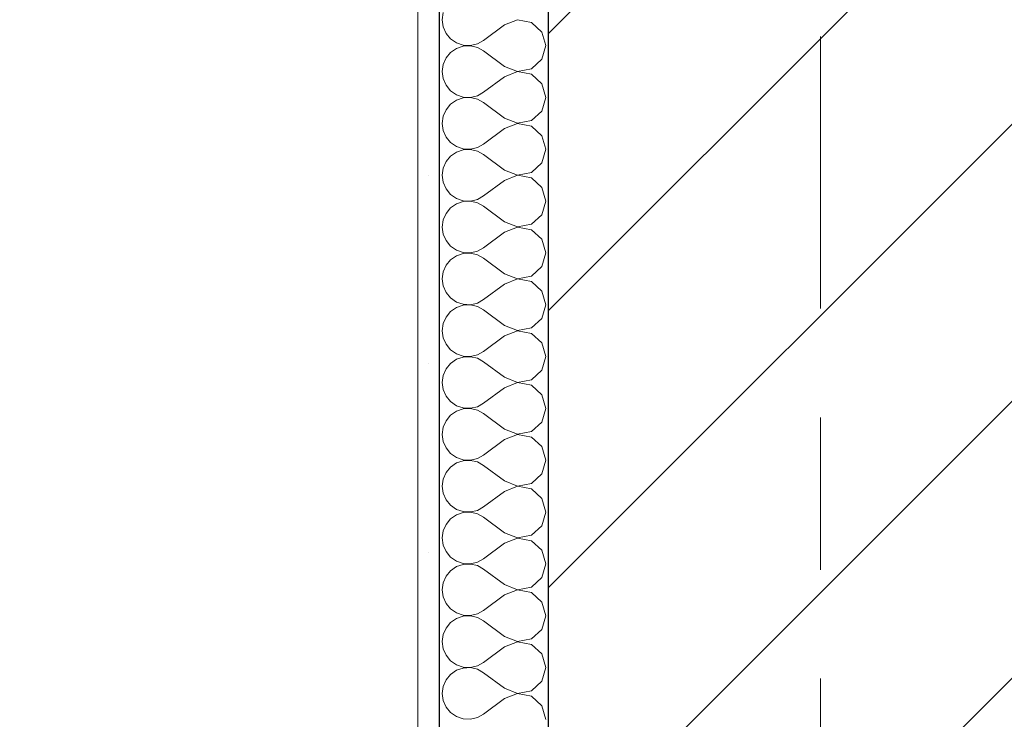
# Model space of a CAD drawing. Header units: millimetres. Extents: x 53458 to 260960, y -123310 to -86797.
# Tile 12 of 256: x 64737 to 65189, y -117726 to -117405. Entities that reach past the tile are written whole.
import ezdxf
from ezdxf.enums import TextEntityAlignment as Align

# ---------------------------------------------------------------- set-up
doc = ezdxf.new("R2010")
doc.units = ezdxf.units.MM
doc.header["$MEASUREMENT"] = 0
doc.linetypes.add('Przerywana podwójnie', pattern=[295, 125, -50, 70, -50])
for name, color, linetype in [('Nowe_A-Osi', 7, 'Continuous'), ('Nowe_A-Wymiary-Zewnętrzne', 7, 'Continuous'), ('Nowe_A-Ściany-Wewnętrzne', 7, 'Continuous')]:
    doc.layers.add(name, color=color, linetype=linetype)
for name, color, linetype, lineweight in [('Nowe_A-Osi_Nr_pióra__20', 1, 'Continuous', 13), ('Nowe_A-Osi_Nr_pióra__6', 5, 'Continuous', 13), ('Nowe_A-Wymiary-Zewnętrzne_Nr_pióra__46', 5, 'Continuous', 15), ('Nowe_A-Ściany-Wewnętrzne_Nr_pióra__174', 7, 'Continuous', 5), ('Nowe_A-Ściany-Wewnętrzne_Nr_pióra__27', 7, 'Continuous', 25), ('Nowe_A-Ściany-Wewnętrzne_Nr_pióra__47', 7, 'Continuous', 15)]:
    doc.layers.add(name, color=color, linetype=linetype, lineweight=lineweight)
doc.layers.add('Nowe_A-Wymiary-Zewnętrzne_Nr_pióra__45', color=7, linetype='Continuous', lineweight=15, true_color=0x40a5ff)
doc.layers.add('Nowe_A-Wymiary-Zewnętrzne_Nr_pióra__85', color=7, linetype='Continuous', lineweight=13, true_color=0x80c2ff)
doc.styles.add('STYL_AUTOMATYCZNY_1', font='arial.ttf')
doc.styles.add('STYL_AUTOMATYCZNY_2', font='arial.ttf')
doc.dimstyles.new('STYL_AUTOMATYCZNY__1', dxfattribs={"dimtxt": 125, "dimasz": 47.5, "dimexe": 0.18, "dimexo": 20, "dimgap": 0, "dimtad": 1, "dimtih": 1, "dimtoh": 1, "dimdec": 1, "dimlfac": 0.1, "dimzin": 0, "dimdsep": 46, "dimtxsty": 'STYL_AUTOMATYCZNY_2', "dimblk": 'ARROWHEAD_11', "dimblk1": 'ARROWHEAD_11', "dimblk2": 'ARROWHEAD_11', "dimcen": 0.09, "dimclrd": 256, "dimclre": 256, "dimclrt": 5, "dimadec": 1, "dimazin": 0, "dimtfac": 1, "dimtdec": 4, "dimtmove": 0, "dimatfit": 3, "dimfxl": 0, "dimtolj": 1, "dimtzin": 0, "dimarcsym": 0})
doc.dimstyles.new('STYL_AUTOMATYCZNY__2', dxfattribs={"dimtxt": 125, "dimasz": 47.5, "dimexe": 0.18, "dimexo": 20, "dimgap": 0, "dimtad": 1, "dimdec": 1, "dimlfac": 0.1, "dimzin": 0, "dimdsep": 46, "dimtxsty": 'STYL_AUTOMATYCZNY_2', "dimblk": 'ARROWHEAD_11', "dimblk1": 'ARROWHEAD_11', "dimblk2": 'ARROWHEAD_11', "dimcen": 0.09, "dimclrd": 256, "dimclre": 256, "dimclrt": 5, "dimadec": 1, "dimazin": 0, "dimtfac": 1, "dimtdec": 4, "dimtmove": 0, "dimatfit": 3, "dimfxl": 0, "dimtolj": 1, "dimtzin": 0, "dimarcsym": 0})

# ---------------------------------------------------------------- blocks, each defined once
blk = doc.blocks.new('*X244')
at = {"layer": 'Nowe_A-Ściany-Wewnętrzne_Nr_pióra__174', "color": 7, "linetype": 'Continuous', "lineweight": 5}
for p, q in [((64931.72, -117401.51), (64931.26, -117404.76)), ((64931.26, -117404.76), (64931.72, -117408.02)), ((64931.72, -117408.02), (64933.04, -117411.02)), ((64959.83, -117407.14), (64950.31, -117414.29)), ((64965.91, -117404.81), (64959.83, -117407.14)), ((64972.3, -117406.02), (64965.91, -117404.81)), ((64977.1, -117410.41), (64972.3, -117406.02)), ((64933.04, -117411.02), (64935.14, -117413.55)), ((64978.88, -117416.67), (64977.1, -117410.41)), ((64935.14, -117413.55), (64937.84, -117415.41)), ((64937.84, -117415.41), (64940.96, -117416.46)), ((64940.96, -117416.87), (64937.84, -117417.92)), ((64940.96, -117416.46), (64944.24, -117416.62)), ((64944.24, -117416.71), (64940.96, -117416.87)), ((64944.24, -117416.62), (64947.44, -117415.88)), ((64947.44, -117417.46), (64944.24, -117416.71)), ((64947.44, -117415.88), (64950.31, -117414.29)), ((64977.1, -117422.93), (64978.88, -117416.67)), ((64935.14, -117419.78), (64933.04, -117422.31)), ((64937.84, -117417.92), (64935.14, -117419.78)), ((64950.31, -117419.05), (64947.44, -117417.46)), ((64959.83, -117426.19), (64950.31, -117419.05)), ((64931.72, -117425.32), (64931.26, -117428.57)), ((64933.04, -117422.31), (64931.72, -117425.32)), ((64959.83, -117426.19), (64965.91, -117428.52)), ((64972.3, -117427.31), (64977.1, -117422.93)), ((64931.26, -117428.57), (64931.72, -117431.82)), ((64965.91, -117428.62), (64959.83, -117430.95)), ((64965.91, -117428.52), (64972.3, -117427.31)), ((64972.3, -117429.83), (64965.91, -117428.62)), ((64977.1, -117434.22), (64972.3, -117429.83)), ((64931.72, -117431.82), (64933.04, -117434.83)), ((64933.04, -117434.83), (64935.14, -117437.36)), ((64959.83, -117430.95), (64950.31, -117438.1)), ((64978.88, -117440.48), (64977.1, -117434.22)), ((64935.14, -117437.36), (64937.84, -117439.22)), ((64937.84, -117439.22), (64940.96, -117440.27)), ((64944.24, -117440.43), (64947.44, -117439.68)), ((64947.44, -117439.68), (64950.31, -117438.1)), ((64935.14, -117443.59), (64933.04, -117446.12)), ((64937.84, -117441.73), (64935.14, -117443.59)), ((64940.96, -117440.68), (64937.84, -117441.73)), ((64940.96, -117440.27), (64944.24, -117440.43)), ((64944.24, -117440.52), (64940.96, -117440.68)), ((64947.44, -117441.27), (64944.24, -117440.52)), ((64950.31, -117442.86), (64947.44, -117441.27)), ((64959.83, -117450), (64950.31, -117442.86)), ((64977.1, -117446.73), (64978.88, -117440.48)), ((64933.04, -117446.12), (64931.72, -117449.13)), ((64972.3, -117451.12), (64977.1, -117446.73)), ((64931.72, -117449.13), (64931.26, -117452.38)), ((64931.26, -117452.38), (64931.72, -117455.63)), ((64959.83, -117450), (64965.91, -117452.33)), ((64965.91, -117452.43), (64959.83, -117454.76)), ((64965.91, -117452.33), (64972.3, -117451.12)), ((64972.3, -117453.64), (64965.91, -117452.43)), ((64931.72, -117455.63), (64933.04, -117458.64)), ((64959.83, -117454.76), (64950.31, -117461.9)), ((64977.1, -117458.03), (64972.3, -117453.64)), ((64933.04, -117458.64), (64935.14, -117461.17)), ((64935.14, -117461.17), (64937.84, -117463.03)), ((64947.44, -117463.49), (64950.31, -117461.9)), ((64978.88, -117464.29), (64977.1, -117458.03)), ((64937.84, -117465.54), (64935.14, -117467.4)), ((64937.84, -117463.03), (64940.96, -117464.08)), ((64940.96, -117464.49), (64937.84, -117465.54)), ((64940.96, -117464.08), (64944.24, -117464.24)), ((64944.24, -117464.33), (64940.96, -117464.49)), ((64944.24, -117464.24), (64947.44, -117463.49)), ((64947.44, -117465.08), (64944.24, -117464.33)), ((64950.31, -117466.67), (64947.44, -117465.08)), ((64959.83, -117473.81), (64950.31, -117466.67)), ((64977.1, -117470.54), (64978.88, -117464.29)), ((64933.04, -117469.93), (64931.72, -117472.94)), ((64935.14, -117467.4), (64933.04, -117469.93)), ((64972.3, -117474.93), (64977.1, -117470.54)), ((64931.72, -117472.94), (64931.26, -117476.19)), ((64959.83, -117473.81), (64965.91, -117476.14)), ((64965.91, -117476.14), (64972.3, -117474.93)), ((64931.26, -117476.19), (64931.72, -117479.44)), ((64931.72, -117479.44), (64933.04, -117482.45)), ((64959.83, -117478.57), (64950.31, -117485.71)), ((64965.91, -117476.24), (64959.83, -117478.57)), ((64972.3, -117477.45), (64965.91, -117476.24)), ((64977.1, -117481.84), (64972.3, -117477.45)), ((64933.04, -117482.45), (64935.14, -117484.98)), ((64935.14, -117484.98), (64937.84, -117486.84)), ((64978.88, -117488.1), (64977.1, -117481.84)), ((64937.84, -117489.35), (64935.14, -117491.21)), ((64937.84, -117486.84), (64940.96, -117487.89)), ((64940.96, -117488.3), (64937.84, -117489.35)), ((64940.96, -117487.89), (64944.24, -117488.05)), ((64944.24, -117488.14), (64940.96, -117488.3)), ((64944.24, -117488.05), (64947.44, -117487.3)), ((64947.44, -117488.89), (64944.24, -117488.14)), ((64947.44, -117487.3), (64950.31, -117485.71)), ((64950.31, -117490.48), (64947.44, -117488.89)), ((64977.1, -117494.35), (64978.88, -117488.1)), ((64933.04, -117493.74), (64931.72, -117496.75)), ((64935.14, -117491.21), (64933.04, -117493.74)), ((64959.83, -117497.62), (64950.31, -117490.48)), ((64931.72, -117496.75), (64931.26, -117500)), ((64959.83, -117497.62), (64965.91, -117499.95)), ((64972.3, -117498.74), (64977.1, -117494.35)), ((64931.26, -117500), (64931.72, -117503.25)), ((64959.83, -117502.38), (64950.31, -117509.52)), ((64965.91, -117500.05), (64959.83, -117502.38)), ((64965.91, -117499.95), (64972.3, -117498.74)), ((64972.3, -117501.26), (64965.91, -117500.05)), ((64977.1, -117505.65), (64972.3, -117501.26)), ((64931.72, -117503.25), (64933.04, -117506.26)), ((64933.04, -117506.26), (64935.14, -117508.79)), ((64978.88, -117511.9), (64977.1, -117505.65)), ((64935.14, -117508.79), (64937.84, -117510.65)), ((64937.84, -117510.65), (64940.96, -117511.7)), ((64940.96, -117512.11), (64937.84, -117513.16)), ((64940.96, -117511.7), (64944.24, -117511.86)), ((64944.24, -117511.95), (64940.96, -117512.11)), ((64944.24, -117511.86), (64947.44, -117511.11)), ((64947.44, -117512.7), (64944.24, -117511.95)), ((64947.44, -117511.11), (64950.31, -117509.52)), ((64977.1, -117518.16), (64978.88, -117511.9)), ((64935.14, -117515.02), (64933.04, -117517.55)), ((64937.84, -117513.16), (64935.14, -117515.02)), ((64950.31, -117514.29), (64947.44, -117512.7)), ((64959.83, -117521.43), (64950.31, -117514.29)), ((64931.72, -117520.56), (64931.26, -117523.81)), ((64933.04, -117517.55), (64931.72, -117520.56)), ((64972.3, -117522.55), (64977.1, -117518.16)), ((64931.26, -117523.81), (64931.72, -117527.06)), ((64959.83, -117521.43), (64965.91, -117523.76)), ((64965.91, -117523.86), (64959.83, -117526.19)), ((64965.91, -117523.76), (64972.3, -117522.55)), ((64972.3, -117525.07), (64965.91, -117523.86)), ((64977.1, -117529.46), (64972.3, -117525.07)), ((64931.72, -117527.06), (64933.04, -117530.07)), ((64933.04, -117530.07), (64935.14, -117532.6)), ((64959.83, -117526.19), (64950.31, -117533.33)), ((64978.88, -117535.71), (64977.1, -117529.46)), ((64935.14, -117532.6), (64937.84, -117534.46)), ((64937.84, -117534.46), (64940.96, -117535.51)), ((64947.44, -117534.92), (64950.31, -117533.33)), ((64935.14, -117538.83), (64933.04, -117541.36)), ((64937.84, -117536.97), (64935.14, -117538.83)), ((64940.96, -117535.92), (64937.84, -117536.97)), ((64940.96, -117535.51), (64944.24, -117535.67)), ((64944.24, -117535.76), (64940.96, -117535.92)), ((64944.24, -117535.67), (64947.44, -117534.92)), ((64947.44, -117536.51), (64944.24, -117535.76)), ((64950.31, -117538.1), (64947.44, -117536.51)), ((64959.83, -117545.24), (64950.31, -117538.1)), ((64977.1, -117541.97), (64978.88, -117535.71)), ((64933.04, -117541.36), (64931.72, -117544.37)), ((64972.3, -117546.36), (64977.1, -117541.97)), ((64931.72, -117544.37), (64931.26, -117547.62)), ((64931.26, -117547.62), (64931.72, -117550.87)), ((64959.83, -117545.24), (64965.91, -117547.57)), ((64965.91, -117547.67), (64959.83, -117550)), ((64965.91, -117547.57), (64972.3, -117546.36)), ((64972.3, -117548.88), (64965.91, -117547.67)), ((64931.72, -117550.87), (64933.04, -117553.88)), ((64959.83, -117550), (64950.31, -117557.14)), ((64977.1, -117553.27), (64972.3, -117548.88)), ((64933.04, -117553.88), (64935.14, -117556.41)), ((64935.14, -117556.41), (64937.84, -117558.27)), ((64947.44, -117558.73), (64950.31, -117557.14)), ((64978.88, -117559.52), (64977.1, -117553.27)), ((64937.84, -117560.78), (64935.14, -117562.64)), ((64937.84, -117558.27), (64940.96, -117559.32)), ((64940.96, -117559.73), (64937.84, -117560.78)), ((64940.96, -117559.32), (64944.24, -117559.48)), ((64944.24, -117559.57), (64940.96, -117559.73)), ((64944.24, -117559.48), (64947.44, -117558.73)), ((64947.44, -117560.32), (64944.24, -117559.57)), ((64950.31, -117561.9), (64947.44, -117560.32)), ((64959.83, -117569.05), (64950.31, -117561.9)), ((64977.1, -117565.78), (64978.88, -117559.52)), ((64933.04, -117565.17), (64931.72, -117568.18)), ((64935.14, -117562.64), (64933.04, -117565.17)), ((64972.3, -117570.17), (64977.1, -117565.78)), ((64931.72, -117568.18), (64931.26, -117571.43)), ((64959.83, -117569.05), (64965.91, -117571.38)), ((64965.91, -117571.38), (64972.3, -117570.17)), ((64931.26, -117571.43), (64931.72, -117574.68)), ((64931.72, -117574.68), (64933.04, -117577.69)), ((64959.83, -117573.81), (64950.31, -117580.95)), ((64965.91, -117571.48), (64959.83, -117573.81)), ((64972.3, -117572.69), (64965.91, -117571.48)), ((64977.1, -117577.07), (64972.3, -117572.69)), ((64933.04, -117577.69), (64935.14, -117580.22)), ((64978.88, -117583.33), (64977.1, -117577.07)), ((64935.14, -117580.22), (64937.84, -117582.08)), ((64937.84, -117582.08), (64940.96, -117583.13)), ((64940.96, -117583.54), (64937.84, -117584.59)), ((64940.96, -117583.13), (64944.24, -117583.29)), ((64944.24, -117583.38), (64940.96, -117583.54)), ((64944.24, -117583.29), (64947.44, -117582.54)), ((64947.44, -117584.12), (64944.24, -117583.38)), ((64947.44, -117582.54), (64950.31, -117580.95)), ((64950.31, -117585.71), (64947.44, -117584.12)), ((64977.1, -117589.59), (64978.88, -117583.33)), ((64933.04, -117588.98), (64931.72, -117591.98)), ((64935.14, -117586.45), (64933.04, -117588.98)), ((64937.84, -117584.59), (64935.14, -117586.45)), ((64959.83, -117592.86), (64950.31, -117585.71)), ((64931.72, -117591.98), (64931.26, -117595.24)), ((64959.83, -117592.86), (64965.91, -117595.19)), ((64972.3, -117593.98), (64977.1, -117589.59)), ((64931.26, -117595.24), (64931.72, -117598.49)), ((64959.83, -117597.62), (64950.31, -117604.76)), ((64965.91, -117595.29), (64959.83, -117597.62)), ((64965.91, -117595.19), (64972.3, -117593.98)), ((64972.3, -117596.49), (64965.91, -117595.29)), ((64977.1, -117600.88), (64972.3, -117596.49)), ((64931.72, -117598.49), (64933.04, -117601.5)), ((64933.04, -117601.5), (64935.14, -117604.03)), ((64978.88, -117607.14), (64977.1, -117600.88)), ((64935.14, -117604.03), (64937.84, -117605.89)), ((64937.84, -117605.89), (64940.96, -117606.94)), ((64940.96, -117606.94), (64944.24, -117607.09)), ((64944.24, -117607.09), (64947.44, -117606.35)), ((64947.44, -117606.35), (64950.31, -117604.76)), ((64977.1, -117613.4), (64978.88, -117607.14)), ((64935.14, -117610.26), (64933.04, -117612.79)), ((64937.84, -117608.4), (64935.14, -117610.26)), ((64940.96, -117607.35), (64937.84, -117608.4)), ((64944.24, -117607.19), (64940.96, -117607.35)), ((64947.44, -117607.93), (64944.24, -117607.19)), ((64950.31, -117609.52), (64947.44, -117607.93)), ((64959.83, -117616.67), (64950.31, -117609.52)), ((64931.72, -117615.79), (64931.26, -117619.05)), ((64933.04, -117612.79), (64931.72, -117615.79)), ((64972.3, -117617.79), (64977.1, -117613.4)), ((64931.26, -117619.05), (64931.72, -117622.3)), ((64959.83, -117616.67), (64965.91, -117619)), ((64965.91, -117619.1), (64959.83, -117621.43)), ((64965.91, -117619), (64972.3, -117617.79)), ((64972.3, -117620.3), (64965.91, -117619.1)), ((64977.1, -117624.69), (64972.3, -117620.3)), ((64931.72, -117622.3), (64933.04, -117625.31)), ((64959.83, -117621.43), (64950.31, -117628.57)), ((64978.88, -117630.95), (64977.1, -117624.69)), ((64933.04, -117625.31), (64935.14, -117627.84)), ((64935.14, -117627.84), (64937.84, -117629.7)), ((64937.84, -117629.7), (64940.96, -117630.75)), ((64947.44, -117630.16), (64950.31, -117628.57)), ((64935.14, -117634.07), (64933.04, -117636.6)), ((64937.84, -117632.21), (64935.14, -117634.07)), ((64940.96, -117631.16), (64937.84, -117632.21)), ((64940.96, -117630.75), (64944.24, -117630.9)), ((64944.24, -117631), (64940.96, -117631.16)), ((64944.24, -117630.9), (64947.44, -117630.16)), ((64947.44, -117631.74), (64944.24, -117631)), ((64950.31, -117633.33), (64947.44, -117631.74)), ((64959.83, -117640.48), (64950.31, -117633.33)), ((64977.1, -117637.21), (64978.88, -117630.95)), ((64933.04, -117636.6), (64931.72, -117639.6)), ((64972.3, -117641.6), (64977.1, -117637.21)), ((64931.72, -117639.6), (64931.26, -117642.86)), ((64931.26, -117642.86), (64931.72, -117646.11)), ((64959.83, -117640.48), (64965.91, -117642.81)), ((64965.91, -117642.91), (64959.83, -117645.24)), ((64965.91, -117642.81), (64972.3, -117641.6)), ((64972.3, -117644.11), (64965.91, -117642.91)), ((64931.72, -117646.11), (64933.04, -117649.12)), ((64959.83, -117645.24), (64950.31, -117652.38)), ((64977.1, -117648.5), (64972.3, -117644.11)), ((64933.04, -117649.12), (64935.14, -117651.64)), ((64935.14, -117651.64), (64937.84, -117653.51)), ((64947.44, -117653.97), (64950.31, -117652.38)), ((64978.88, -117654.76), (64977.1, -117648.5)), ((64937.84, -117656.02), (64935.14, -117657.88)), ((64937.84, -117653.51), (64940.96, -117654.55)), ((64940.96, -117654.97), (64937.84, -117656.02)), ((64940.96, -117654.55), (64944.24, -117654.71)), ((64944.24, -117654.81), (64940.96, -117654.97)), ((64944.24, -117654.71), (64947.44, -117653.97)), ((64947.44, -117655.55), (64944.24, -117654.81)), ((64950.31, -117657.14), (64947.44, -117655.55)), ((64977.1, -117661.02), (64978.88, -117654.76)), ((64933.04, -117660.41), (64931.72, -117663.41)), ((64935.14, -117657.88), (64933.04, -117660.41)), ((64959.83, -117664.29), (64950.31, -117657.14)), ((64972.3, -117665.41), (64977.1, -117661.02)), ((64931.72, -117663.41), (64931.26, -117666.67)), ((64959.83, -117664.29), (64965.91, -117666.62)), ((64965.91, -117666.62), (64972.3, -117665.41)), ((64931.26, -117666.67), (64931.72, -117669.92)), ((64931.72, -117669.92), (64933.04, -117672.93)), ((64959.83, -117669.05), (64950.31, -117676.19)), ((64965.91, -117666.71), (64959.83, -117669.05)), ((64972.3, -117667.92), (64965.91, -117666.71)), ((64977.1, -117672.31), (64972.3, -117667.92)), ((64933.04, -117672.93), (64935.14, -117675.45)), ((64978.88, -117678.57), (64977.1, -117672.31)), ((64935.14, -117675.45), (64937.84, -117677.31)), ((64937.84, -117677.31), (64940.96, -117678.36)), ((64940.96, -117678.78), (64937.84, -117679.83)), ((64940.96, -117678.36), (64944.24, -117678.52)), ((64944.24, -117678.62), (64940.96, -117678.78)), ((64944.24, -117678.52), (64947.44, -117677.78)), ((64947.44, -117679.36), (64944.24, -117678.62)), ((64947.44, -117677.78), (64950.31, -117676.19)), ((64950.31, -117680.95), (64947.44, -117679.36)), ((64977.1, -117684.83), (64978.88, -117678.57)), ((64935.14, -117681.69), (64933.04, -117684.22)), ((64937.84, -117679.83), (64935.14, -117681.69)), ((64959.83, -117688.1), (64950.31, -117680.95)), ((64931.72, -117687.22), (64931.26, -117690.48)), ((64933.04, -117684.22), (64931.72, -117687.22)), ((64959.83, -117688.1), (64965.91, -117690.43)), ((64972.3, -117689.22), (64977.1, -117684.83)), ((64931.26, -117690.48), (64931.72, -117693.73)), ((64959.83, -117692.86), (64950.31, -117700)), ((64965.91, -117690.52), (64959.83, -117692.86)), ((64965.91, -117690.43), (64972.3, -117689.22)), ((64972.3, -117691.73), (64965.91, -117690.52)), ((64977.1, -117696.12), (64972.3, -117691.73)), ((64931.72, -117693.73), (64933.04, -117696.73)), ((64933.04, -117696.73), (64935.14, -117699.26)), ((64978.88, -117702.38), (64977.1, -117696.12)), ((64935.14, -117699.26), (64937.84, -117701.12)), ((64937.84, -117701.12), (64940.96, -117702.17)), ((64944.24, -117702.33), (64947.44, -117701.59)), ((64947.44, -117701.59), (64950.31, -117700)), ((64935.14, -117705.5), (64933.04, -117708.03)), ((64937.84, -117703.64), (64935.14, -117705.5)), ((64940.96, -117702.59), (64937.84, -117703.64)), ((64940.96, -117702.17), (64944.24, -117702.33)), ((64944.24, -117702.43), (64940.96, -117702.59)), ((64947.44, -117703.17), (64944.24, -117702.43)), ((64950.31, -117704.76), (64947.44, -117703.17)), ((64959.83, -117711.9), (64950.31, -117704.76)), ((64977.1, -117708.64), (64978.88, -117702.38)), ((64931.72, -117711.03), (64931.26, -117714.29)), ((64933.04, -117708.03), (64931.72, -117711.03)), ((64972.3, -117713.03), (64977.1, -117708.64)), ((64931.26, -117714.29), (64931.72, -117717.54)), ((64959.83, -117711.9), (64965.91, -117714.24)), ((64965.91, -117714.33), (64959.83, -117716.67)), ((64965.91, -117714.24), (64972.3, -117713.03)), ((64972.3, -117715.54), (64965.91, -117714.33)), ((64977.1, -117719.93), (64972.3, -117715.54)), ((64931.72, -117717.54), (64933.04, -117720.54)), ((64959.83, -117716.67), (64950.31, -117723.81)), ((64978.88, -117726.19), (64977.1, -117719.93)), ((64933.04, -117720.54), (64935.14, -117723.07)), ((64935.14, -117723.07), (64937.84, -117724.93)), ((64947.44, -117725.4), (64950.31, -117723.81)), ((64937.84, -117724.93), (64940.96, -117725.98)), ((64940.96, -117725.98), (64944.24, -117726.14)), ((64944.24, -117726.14), (64947.44, -117725.4))]:
    blk.add_line(p, q, dxfattribs=at)
blk = doc.blocks.new('Ściana_46', base_point=(65105.07, -117042.6))
at = {"layer": 'Nowe_A-Ściany-Wewnętrzne', "linetype": 'Continuous', "lineweight": 0, "true_color": 0x000000}
h = blk.add_hatch(dxfattribs=at)
h.set_pattern_fill('Tynk', color=18, style=0, pattern_type=2)
h.set_pattern_definition([(0, (0, 0), (0, 86.60254), [0, -50]), (0, (25, 43.3), (0, 86.60254), [0, -50])])
h.paths.add_polyline_path([(64930.07, -118877.6), (64930.07, -117377.6), (64920.07, -117377.6), (64920.07, -118877.6)])
h = blk.add_hatch(dxfattribs=at)
h.set_pattern_fill('Bloczki_ceramiczne', color=18, style=0, pattern_type=2)
h.set_pattern_definition([(45, (0, 0), (-63.63961, 63.63961), [])])
h.paths.add_polyline_path([(65230.07, -118877.6), (65230.07, -117377.6), (64980.07, -117377.6), (64980.07, -118877.6)])
at = {"layer": 'Nowe_A-Ściany-Wewnętrzne_Nr_pióra__27', "color": 7, "linetype": 'Continuous', "lineweight": 25}
for p, q in [((64930.07, -118877.6), (64930.07, -117377.6)), ((64980.07, -118877.6), (64980.07, -117377.6))]:
    blk.add_line(p, q, dxfattribs=at)
at = {"layer": 'Nowe_A-Ściany-Wewnętrzne_Nr_pióra__47', "color": 7, "linetype": 'Continuous', "lineweight": 15, "flags": 128}
blk.add_lwpolyline([(64920.07, -117377.6), (64920.07, -118877.6)], dxfattribs=at)
at = {"layer": 'Nowe_A-Ściany-Wewnętrzne', "color": 7, "lineweight": 25}
blk.add_blockref('*X244', (0, 0), dxfattribs=at)
blk = doc.blocks.new('Standardowy znacznik osi')
at = {"layer": 'Nowe_A-Osi_Nr_pióra__20', "color": 1, "linetype": 'Przerywana podwójnie', "lineweight": 13}
blk.add_line((1000, 0), (23209.82, 0), dxfattribs=at)
at = {"layer": 'Nowe_A-Osi_Nr_pióra__6', "color": 5, "lineweight": 13, "style": 'STYL_AUTOMATYCZNY_1'}
blk.add_attdef('AC_MarkerText_1', text='', height=400, rotation=90, dxfattribs=at).set_placement((-666.43, -91.43), align=Align.TOP_CENTER)
blk = doc.blocks.new('*D617')
at = {"layer": 'Nowe_A-Wymiary-Zewnętrzne_Nr_pióra__45', "linetype": 'Continuous', "lineweight": 15, "true_color": 0x40a5ff}
for points in [[(64757.57, -119360.12), (64758.52, -119364.91), (64761.23, -119368.96), (64765.29, -119371.67), (64770.07, -119372.62), (64774.86, -119371.67), (64778.91, -119368.96), (64781.62, -119364.91), (64782.57, -119360.12), (64781.62, -119355.34), (64778.91, -119351.29), (64774.86, -119348.58), (64770.07, -119347.62), (64765.29, -119348.58), (64761.23, -119351.29), (64758.52, -119355.34)], [(65092.57, -119360.12), (65093.52, -119364.91), (65096.23, -119368.96), (65100.29, -119371.67), (65105.07, -119372.62), (65109.86, -119371.67), (65113.91, -119368.96), (65116.62, -119364.91), (65117.57, -119360.12), (65116.62, -119355.34), (65113.91, -119351.29), (65109.86, -119348.58), (65105.07, -119347.62), (65100.29, -119348.58), (65096.23, -119351.29), (65093.52, -119355.34)]]:
    blk.add_hatch(color=161, dxfattribs=at).paths.add_polyline_path(points)
at = {"layer": 'Nowe_A-Wymiary-Zewnętrzne_Nr_pióra__45', "color": 161, "linetype": 'Continuous', "lineweight": 15, "true_color": 0x40a5ff}
for centre in [(64770.07, -119360.12), (65105.07, -119360.12)]:
    blk.add_circle(centre, 12.5, dxfattribs=at)
at = {"layer": 'Nowe_A-Wymiary-Zewnętrzne_Nr_pióra__85', "color": 151, "linetype": 'Continuous', "lineweight": 13, "true_color": 0x80c2ff}
for p, q in [((64770.07, -119347.62), (64770.07, -119313.25)), ((65105.07, -119347.62), (65105.07, -119313.25)), ((64745.07, -119360.12), (64757.57, -119360.12)), ((64782.57, -119360.12), (65092.57, -119360.12)), ((64770.07, -119407), (64770.07, -119372.62)), ((65105.07, -119407), (65105.07, -119372.62))]:
    blk.add_line(p, q, dxfattribs=at)
at = {"layer": 'Nowe_A-Wymiary-Zewnętrzne_Nr_pióra__46', "color": 5, "lineweight": 15, "insert": (64423.92, -119335.12), "char_height": 125, "attachment_point": 7, "style": 'STYL_AUTOMATYCZNY_2'}
blk.add_mtext('\\A1;{\\pql;\\fArial|b0|i0|c238|p0;\\W1.000000;33,5}', dxfattribs=at)
blk = doc.blocks.new('ARROWHEAD_11')
at = {"color": 0, "linetype": 'Continuous', "lineweight": 0}
blk.add_line((0, 0), (-1, 0), dxfattribs=at)
at = {"color": 0, "linetype": 'Continuous', "lineweight": 0, "const_width": 0.25, "flags": 128}
blk.add_lwpolyline([(-0.125, 0, 1), (0.125, 0, 1)], format="xyb", close=True, dxfattribs=at)
blk = doc.blocks.new('*D618')
at = {"layer": 'Nowe_A-Wymiary-Zewnętrzne_Nr_pióra__45', "linetype": 'Continuous', "lineweight": 15, "true_color": 0x40a5ff}
for points in [[(65092.57, -119360.12), (65093.52, -119364.91), (65096.23, -119368.96), (65100.29, -119371.67), (65105.07, -119372.62), (65109.86, -119371.67), (65113.91, -119368.96), (65116.62, -119364.91), (65117.57, -119360.12), (65116.62, -119355.34), (65113.91, -119351.29), (65109.86, -119348.58), (65105.07, -119347.62), (65100.29, -119348.58), (65096.23, -119351.29), (65093.52, -119355.34)], [(70492.57, -119360.12), (70493.52, -119364.91), (70496.23, -119368.96), (70500.29, -119371.67), (70505.07, -119372.62), (70509.86, -119371.67), (70513.91, -119368.96), (70516.62, -119364.91), (70517.57, -119360.12), (70516.62, -119355.34), (70513.91, -119351.29), (70509.86, -119348.58), (70505.07, -119347.62), (70500.29, -119348.58), (70496.23, -119351.29), (70493.52, -119355.34)]]:
    blk.add_hatch(color=161, dxfattribs=at).paths.add_polyline_path(points)
at = {"layer": 'Nowe_A-Wymiary-Zewnętrzne_Nr_pióra__45', "color": 161, "linetype": 'Continuous', "lineweight": 15, "true_color": 0x40a5ff}
for centre in [(65105.07, -119360.12), (70505.07, -119360.12)]:
    blk.add_circle(centre, 12.5, dxfattribs=at)
at = {"layer": 'Nowe_A-Wymiary-Zewnętrzne_Nr_pióra__85', "color": 151, "linetype": 'Continuous', "lineweight": 13, "true_color": 0x80c2ff}
for p, q in [((65105.07, -119347.62), (65105.07, -119313.25)), ((70505.07, -119347.62), (70505.07, -119313.25)), ((65117.57, -119360.12), (70492.57, -119360.12)), ((65105.07, -119407), (65105.07, -119372.62)), ((70505.07, -119407), (70505.07, -119372.62))]:
    blk.add_line(p, q, dxfattribs=at)
at = {"layer": 'Nowe_A-Wymiary-Zewnętrzne_Nr_pióra__46', "color": 5, "lineweight": 15, "insert": (67590.58, -119335.12), "char_height": 125, "attachment_point": 7, "style": 'STYL_AUTOMATYCZNY_2'}
blk.add_mtext('\\A1;{\\pql;\\fArial|b0|i0|c238|p0;\\W1.000000;540,0}', dxfattribs=at)
blk = doc.blocks.new('*D625')
at = {"layer": 'Nowe_A-Wymiary-Zewnętrzne_Nr_pióra__45', "linetype": 'Continuous', "lineweight": 15, "true_color": 0x40a5ff}
for points in [[(64757.57, -119576.11), (64758.52, -119580.89), (64761.23, -119584.95), (64765.29, -119587.66), (64770.07, -119588.61), (64774.86, -119587.66), (64778.91, -119584.95), (64781.62, -119580.89), (64782.57, -119576.11), (64781.62, -119571.32), (64778.91, -119567.27), (64774.86, -119564.56), (64770.07, -119563.61), (64765.29, -119564.56), (64761.23, -119567.27), (64758.52, -119571.32)], [(65227.57, -119576.11), (65228.52, -119580.89), (65231.23, -119584.95), (65235.29, -119587.66), (65240.07, -119588.61), (65244.86, -119587.66), (65248.91, -119584.95), (65251.62, -119580.89), (65252.57, -119576.11), (65251.62, -119571.32), (65248.91, -119567.27), (65244.86, -119564.56), (65240.07, -119563.61), (65235.29, -119564.56), (65231.23, -119567.27), (65228.52, -119571.32)]]:
    blk.add_hatch(color=161, dxfattribs=at).paths.add_polyline_path(points)
at = {"layer": 'Nowe_A-Wymiary-Zewnętrzne_Nr_pióra__45', "color": 161, "linetype": 'Continuous', "lineweight": 15, "true_color": 0x40a5ff}
for centre in [(64770.07, -119576.11), (65240.07, -119576.11)]:
    blk.add_circle(centre, 12.5, dxfattribs=at)
at = {"layer": 'Nowe_A-Wymiary-Zewnętrzne_Nr_pióra__85', "color": 151, "linetype": 'Continuous', "lineweight": 13, "true_color": 0x80c2ff}
for p, q in [((64770.07, -119563.61), (64770.07, -119529.23)), ((65240.07, -119563.61), (65240.07, -119529.23)), ((64745.07, -119576.11), (64757.57, -119576.11)), ((64782.57, -119576.11), (65227.57, -119576.11)), ((64770.07, -119622.98), (64770.07, -119588.61)), ((65240.07, -119622.98), (65240.07, -119588.61))]:
    blk.add_line(p, q, dxfattribs=at)
at = {"layer": 'Nowe_A-Wymiary-Zewnętrzne_Nr_pióra__46', "color": 5, "lineweight": 15, "insert": (64838.25, -119551.11), "char_height": 125, "attachment_point": 7, "style": 'STYL_AUTOMATYCZNY_2'}
blk.add_mtext('\\A1;{\\pql;\\fArial|b0|i0|c238|p0;\\W1.000000;47,0}', dxfattribs=at)
blk = doc.blocks.new('*D634')
at = {"layer": 'Nowe_A-Wymiary-Zewnętrzne_Nr_pióra__45', "linetype": 'Continuous', "lineweight": 15, "true_color": 0x40a5ff}
for points in [[(64757.57, -120008.08), (64758.52, -120012.86), (64761.23, -120016.91), (64765.29, -120019.62), (64770.07, -120020.58), (64774.86, -120019.62), (64778.91, -120016.91), (64781.62, -120012.86), (64782.57, -120008.08), (64781.62, -120003.29), (64778.91, -119999.24), (64774.86, -119996.53), (64770.07, -119995.58), (64765.29, -119996.53), (64761.23, -119999.24), (64758.52, -120003.29)], [(91227.57, -120008.08), (91228.52, -120012.86), (91231.23, -120016.91), (91235.29, -120019.62), (91240.07, -120020.58), (91244.86, -120019.62), (91248.91, -120016.91), (91251.62, -120012.86), (91252.57, -120008.08), (91251.62, -120003.29), (91248.91, -119999.24), (91244.86, -119996.53), (91240.07, -119995.58), (91235.29, -119996.53), (91231.23, -119999.24), (91228.52, -120003.29)]]:
    blk.add_hatch(color=161, dxfattribs=at).paths.add_polyline_path(points)
at = {"layer": 'Nowe_A-Wymiary-Zewnętrzne_Nr_pióra__45', "color": 161, "linetype": 'Continuous', "lineweight": 15, "true_color": 0x40a5ff}
for centre in [(64770.07, -120008.08), (91240.07, -120008.08)]:
    blk.add_circle(centre, 12.5, dxfattribs=at)
at = {"layer": 'Nowe_A-Wymiary-Zewnętrzne_Nr_pióra__85', "color": 151, "linetype": 'Continuous', "lineweight": 13, "true_color": 0x80c2ff}
for p, q in [((64770.07, -119995.58), (64770.07, -119961.2)), ((91240.07, -119995.58), (91240.07, -119961.2)), ((64745.07, -120008.08), (64757.57, -120008.08)), ((64782.57, -120008.08), (91227.57, -120008.08)), ((91252.57, -120008.08), (91265.07, -120008.08)), ((64770.07, -120054.95), (64770.07, -120020.58)), ((91240.07, -120054.95), (91240.07, -120020.58))]:
    blk.add_line(p, q, dxfattribs=at)
at = {"layer": 'Nowe_A-Wymiary-Zewnętrzne_Nr_pióra__46', "color": 5, "lineweight": 15, "insert": (77719.09, -119983.08), "char_height": 125, "attachment_point": 7, "style": 'STYL_AUTOMATYCZNY_2'}
blk.add_mtext('\\A1;{\\pql;\\fArial|b0|i0|c238|p0;\\W1.000000;2\xa0647,0}', dxfattribs=at)
blk = doc.blocks.new('*D635')
at = {"layer": 'Nowe_A-Wymiary-Zewnętrzne_Nr_pióra__45', "linetype": 'Continuous', "lineweight": 15, "true_color": 0x40a5ff}
for points in [[(64757.57, -119792.09), (64758.52, -119796.88), (64761.23, -119800.93), (64765.29, -119803.64), (64770.07, -119804.59), (64774.86, -119803.64), (64778.91, -119800.93), (64781.62, -119796.88), (64782.57, -119792.09), (64781.62, -119787.31), (64778.91, -119783.25), (64774.86, -119780.54), (64770.07, -119779.59), (64765.29, -119780.54), (64761.23, -119783.25), (64758.52, -119787.31)], [(64907.57, -119792.09), (64908.52, -119796.88), (64911.23, -119800.93), (64915.29, -119803.64), (64920.07, -119804.59), (64924.86, -119803.64), (64928.91, -119800.93), (64931.62, -119796.88), (64932.57, -119792.09), (64931.62, -119787.31), (64928.91, -119783.25), (64924.86, -119780.54), (64920.07, -119779.59), (64915.29, -119780.54), (64911.23, -119783.25), (64908.52, -119787.31)]]:
    blk.add_hatch(color=161, dxfattribs=at).paths.add_polyline_path(points)
at = {"layer": 'Nowe_A-Wymiary-Zewnętrzne_Nr_pióra__45', "color": 161, "linetype": 'Continuous', "lineweight": 15, "true_color": 0x40a5ff}
for centre in [(64770.07, -119792.09), (64920.07, -119792.09)]:
    blk.add_circle(centre, 12.5, dxfattribs=at)
at = {"layer": 'Nowe_A-Wymiary-Zewnętrzne_Nr_pióra__85', "color": 151, "linetype": 'Continuous', "lineweight": 13, "true_color": 0x80c2ff}
for p, q in [((64770.07, -119779.59), (64770.07, -119745.22)), ((64920.07, -119779.59), (64920.07, -119745.22)), ((64745.07, -119792.09), (64757.57, -119792.09)), ((64782.57, -119792.09), (64907.57, -119792.09)), ((64770.07, -119838.97), (64770.07, -119804.59)), ((64920.07, -119838.97), (64920.07, -119804.59))]:
    blk.add_line(p, q, dxfattribs=at)
at = {"layer": 'Nowe_A-Wymiary-Zewnętrzne_Nr_pióra__46', "color": 5, "lineweight": 15, "insert": (64423.92, -119767.09), "char_height": 125, "attachment_point": 7, "style": 'STYL_AUTOMATYCZNY_2'}
blk.add_mtext('\\A1;{\\pql;\\fArial|b0|i0|c238|p0;\\W1.000000;15,0}', dxfattribs=at)
blk = doc.blocks.new('*D656')
at = {"layer": 'Nowe_A-Wymiary-Zewnętrzne_Nr_pióra__45', "linetype": 'Continuous', "lineweight": 15, "true_color": 0x40a5ff}
for points in [[(63094.26, -117042.6), (63095.21, -117047.38), (63097.92, -117051.44), (63101.97, -117054.15), (63106.76, -117055.1), (63111.54, -117054.15), (63115.6, -117051.44), (63118.31, -117047.38), (63119.26, -117042.6), (63118.31, -117037.81), (63115.6, -117033.76), (63111.54, -117031.05), (63106.76, -117030.1), (63101.97, -117031.05), (63097.92, -117033.76), (63095.21, -117037.81)], [(63094.26, -117377.6), (63095.21, -117382.38), (63097.92, -117386.44), (63101.97, -117389.15), (63106.76, -117390.1), (63111.54, -117389.15), (63115.6, -117386.44), (63118.31, -117382.38), (63119.26, -117377.6), (63118.31, -117372.81), (63115.6, -117368.76), (63111.54, -117366.05), (63106.76, -117365.1), (63101.97, -117366.05), (63097.92, -117368.76), (63095.21, -117372.81)]]:
    blk.add_hatch(color=161, dxfattribs=at).paths.add_polyline_path(points)
at = {"layer": 'Nowe_A-Wymiary-Zewnętrzne_Nr_pióra__45', "color": 161, "linetype": 'Continuous', "lineweight": 15, "true_color": 0x40a5ff}
for centre in [(63106.76, -117042.6), (63106.76, -117377.6)]:
    blk.add_circle(centre, 12.5, dxfattribs=at)
at = {"layer": 'Nowe_A-Wymiary-Zewnętrzne_Nr_pióra__85', "color": 151, "linetype": 'Continuous', "lineweight": 13, "true_color": 0x80c2ff}
for p, q in [((63094.26, -117042.6), (63059.88, -117042.6)), ((63153.63, -117042.6), (63119.26, -117042.6)), ((63106.76, -117365.1), (63106.76, -117055.1)), ((63094.26, -117377.6), (63059.88, -117377.6)), ((63153.63, -117377.6), (63119.26, -117377.6)), ((63106.76, -117402.6), (63106.76, -117390.1))]:
    blk.add_line(p, q, dxfattribs=at)
at = {"layer": 'Nowe_A-Wymiary-Zewnętrzne_Nr_pióra__46', "color": 5, "lineweight": 15, "insert": (63081.76, -117723.75), "char_height": 125, "attachment_point": 7, "rotation": 90, "style": 'STYL_AUTOMATYCZNY_2'}
blk.add_mtext('\\A1;{\\pql;\\fArial|b0|i0|c238|p0;\\W1.000000;33,5}', dxfattribs=at)
blk = doc.blocks.new('*D662')
at = {"layer": 'Nowe_A-Wymiary-Zewnętrzne_Nr_pióra__45', "linetype": 'Continuous', "lineweight": 15, "true_color": 0x40a5ff}
for points in [[(62846.04, -117377.6), (62846.99, -117382.38), (62849.7, -117386.44), (62853.76, -117389.15), (62858.54, -117390.1), (62863.32, -117389.15), (62867.38, -117386.44), (62870.09, -117382.38), (62871.04, -117377.6), (62870.09, -117372.81), (62867.38, -117368.76), (62863.32, -117366.05), (62858.54, -117365.1), (62853.76, -117366.05), (62849.7, -117368.76), (62846.99, -117372.81)], [(62846.04, -118877.6), (62846.99, -118882.38), (62849.7, -118886.44), (62853.76, -118889.15), (62858.54, -118890.1), (62863.32, -118889.15), (62867.38, -118886.44), (62870.09, -118882.38), (62871.04, -118877.6), (62870.09, -118872.81), (62867.38, -118868.76), (62863.32, -118866.05), (62858.54, -118865.1), (62853.76, -118866.05), (62849.7, -118868.76), (62846.99, -118872.81)]]:
    blk.add_hatch(color=161, dxfattribs=at).paths.add_polyline_path(points)
at = {"layer": 'Nowe_A-Wymiary-Zewnętrzne_Nr_pióra__45', "color": 161, "linetype": 'Continuous', "lineweight": 15, "true_color": 0x40a5ff}
for centre in [(62858.54, -117377.6), (62858.54, -118877.6)]:
    blk.add_circle(centre, 12.5, dxfattribs=at)
at = {"layer": 'Nowe_A-Wymiary-Zewnętrzne_Nr_pióra__85', "color": 151, "linetype": 'Continuous', "lineweight": 13, "true_color": 0x80c2ff}
for p, q in [((62846.04, -117377.6), (62811.66, -117377.6)), ((62905.41, -117377.6), (62871.04, -117377.6)), ((62858.54, -118865.1), (62858.54, -117390.1)), ((62846.04, -118877.6), (62811.66, -118877.6)), ((62905.41, -118877.6), (62871.04, -118877.6)), ((62858.54, -118902.6), (62858.54, -118890.1))]:
    blk.add_line(p, q, dxfattribs=at)
at = {"layer": 'Nowe_A-Wymiary-Zewnętrzne_Nr_pióra__46', "color": 5, "lineweight": 15, "insert": (62833.54, -118342.09), "char_height": 125, "attachment_point": 7, "rotation": 90, "style": 'STYL_AUTOMATYCZNY_2'}
blk.add_mtext('\\A1;{\\pql;\\fArial|b0|i0|c238|p0;\\W1.000000;150,0}', dxfattribs=at)
blk = doc.blocks.new('*D683')
at = {"layer": 'Nowe_A-Wymiary-Zewnętrzne_Nr_pióra__45', "linetype": 'Continuous', "lineweight": 15, "true_color": 0x40a5ff}
for points in [[(92988.27, -117042.6), (92989.23, -117047.38), (92991.93, -117051.44), (92995.99, -117054.15), (93000.77, -117055.1), (93005.56, -117054.15), (93009.61, -117051.44), (93012.32, -117047.38), (93013.27, -117042.6), (93012.32, -117037.81), (93009.61, -117033.76), (93005.56, -117031.05), (93000.77, -117030.1), (92995.99, -117031.05), (92991.93, -117033.76), (92989.23, -117037.81)], [(92988.27, -117377.6), (92989.23, -117382.38), (92991.93, -117386.44), (92995.99, -117389.15), (93000.77, -117390.1), (93005.56, -117389.15), (93009.61, -117386.44), (93012.32, -117382.38), (93013.27, -117377.6), (93012.32, -117372.81), (93009.61, -117368.76), (93005.56, -117366.05), (93000.77, -117365.1), (92995.99, -117366.05), (92991.93, -117368.76), (92989.23, -117372.81)]]:
    blk.add_hatch(color=161, dxfattribs=at).paths.add_polyline_path(points)
at = {"layer": 'Nowe_A-Wymiary-Zewnętrzne_Nr_pióra__45', "color": 161, "linetype": 'Continuous', "lineweight": 15, "true_color": 0x40a5ff}
for centre in [(93000.77, -117042.6), (93000.77, -117377.6)]:
    blk.add_circle(centre, 12.5, dxfattribs=at)
at = {"layer": 'Nowe_A-Wymiary-Zewnętrzne_Nr_pióra__85', "color": 151, "linetype": 'Continuous', "lineweight": 13, "true_color": 0x80c2ff}
for p, q in [((92988.27, -117042.6), (92953.9, -117042.6)), ((93047.65, -117042.6), (93013.27, -117042.6)), ((93000.77, -117365.1), (93000.77, -117055.1)), ((92988.27, -117377.6), (92953.9, -117377.6)), ((93047.65, -117377.6), (93013.27, -117377.6)), ((93000.77, -117402.6), (93000.77, -117390.1))]:
    blk.add_line(p, q, dxfattribs=at)
at = {"layer": 'Nowe_A-Wymiary-Zewnętrzne_Nr_pióra__46', "color": 5, "lineweight": 15, "insert": (92975.77, -117723.75), "char_height": 125, "attachment_point": 7, "rotation": 90, "style": 'STYL_AUTOMATYCZNY_2'}
blk.add_mtext('\\A1;{\\pql;\\fArial|b0|i0|c238|p0;\\W1.000000;33,5}', dxfattribs=at)
blk = doc.blocks.new('*D689')
at = {"layer": 'Nowe_A-Wymiary-Zewnętrzne_Nr_pióra__45', "linetype": 'Continuous', "lineweight": 15, "true_color": 0x40a5ff}
for points in [[(93236.49, -117377.6), (93237.44, -117382.38), (93240.15, -117386.44), (93244.21, -117389.15), (93248.99, -117390.1), (93253.78, -117389.15), (93257.83, -117386.44), (93260.54, -117382.38), (93261.49, -117377.6), (93260.54, -117372.81), (93257.83, -117368.76), (93253.78, -117366.05), (93248.99, -117365.1), (93244.21, -117366.05), (93240.15, -117368.76), (93237.44, -117372.81)], [(93236.49, -118877.6), (93237.44, -118882.38), (93240.15, -118886.44), (93244.21, -118889.15), (93248.99, -118890.1), (93253.78, -118889.15), (93257.83, -118886.44), (93260.54, -118882.38), (93261.49, -118877.6), (93260.54, -118872.81), (93257.83, -118868.76), (93253.78, -118866.05), (93248.99, -118865.1), (93244.21, -118866.05), (93240.15, -118868.76), (93237.44, -118872.81)]]:
    blk.add_hatch(color=161, dxfattribs=at).paths.add_polyline_path(points)
at = {"layer": 'Nowe_A-Wymiary-Zewnętrzne_Nr_pióra__45', "color": 161, "linetype": 'Continuous', "lineweight": 15, "true_color": 0x40a5ff}
for centre in [(93248.99, -117377.6), (93248.99, -118877.6)]:
    blk.add_circle(centre, 12.5, dxfattribs=at)
at = {"layer": 'Nowe_A-Wymiary-Zewnętrzne_Nr_pióra__85', "color": 151, "linetype": 'Continuous', "lineweight": 13, "true_color": 0x80c2ff}
for p, q in [((93236.49, -117377.6), (93202.12, -117377.6)), ((93295.87, -117377.6), (93261.49, -117377.6)), ((93248.99, -118865.1), (93248.99, -117390.1)), ((93236.49, -118877.6), (93202.12, -118877.6)), ((93295.87, -118877.6), (93261.49, -118877.6)), ((93248.99, -118902.6), (93248.99, -118890.1))]:
    blk.add_line(p, q, dxfattribs=at)
at = {"layer": 'Nowe_A-Wymiary-Zewnętrzne_Nr_pióra__46', "color": 5, "lineweight": 15, "insert": (93223.99, -118342.09), "char_height": 125, "attachment_point": 7, "rotation": 90, "style": 'STYL_AUTOMATYCZNY_2'}
blk.add_mtext('\\A1;{\\pql;\\fArial|b0|i0|c238|p0;\\W1.000000;150,0}', dxfattribs=at)

msp = doc.modelspace()

# ---------------------------------------------------------------- block references
at = {"layer": 'Nowe_A-Osi', "color": 8, "linetype": 'Continuous', "lineweight": 13, "xscale": -1, "zscale": 1000, "rotation": 90}
msp.add_blockref('Standardowy znacznik osi', (65105.07, -94582.48), dxfattribs=at)
at = {"layer": 'Nowe_A-Ściany-Wewnętrzne', "color": 7, "lineweight": 25}
msp.add_blockref('Ściana_46', (65105.07, -117042.6), dxfattribs=at)

# ---------------------------------------------------------------- dimensions: what is measured, and where the dimension line sits
at = {"layer": 'Nowe_A-Wymiary-Zewnętrzne', "color": 151, "linetype": 'Continuous', "lineweight": 13, "true_color": 0x80c2ff}
for base, p1, p2, picture, middle in [((65105.07, -119360.12), (64770.07, -98707.6), (65105.07, -99042.6), '*D617', (64585.74, -119272.62)), ((64920.07, -119792.09), (64770.07, -98707.6), (64920.07, -118127.6), '*D635', (64585.74, -119704.59)), ((65240.07, -119576.11), (64770.07, -98707.6), (65240.07, -108042.6), '*D625', (65000.07, -119488.61)), ((91240.07, -120008.08), (64770.07, -98707.6), (91240.07, -98707.6), '*D634', (78000.21, -119920.58)), ((70505.07, -119360.12), (65105.07, -99042.6), (70505.07, -107442.6), '*D618', (67799.96, -119272.62))]:
    dim = msp.add_linear_dim(base=base, p1=p1, p2=p2, dimstyle='STYL_AUTOMATYCZNY__1', dxfattribs=at)
    dim.commit()
    dim.dimension.update_dxf_attribs({"geometry": picture, "text_midpoint": middle, "dimtype": 160})
for base, p1, p2, picture, middle in [((63106.76, -117042.6), (64770.07, -117377.6), (65105.07, -117042.6), '*D656', (63019.26, -117561.93)), ((93000.77, -117042.6), (64770.07, -117377.6), (65105.07, -117042.6), '*D683', (92913.27, -117561.93)), ((62858.54, -117377.6), (64920.07, -118877.6), (64770.07, -117377.6), '*D662', (62771.04, -118132.71)), ((93248.99, -117377.6), (64920.07, -118877.6), (64770.07, -117377.6), '*D689', (93161.49, -118132.71))]:
    dim = msp.add_linear_dim(base=base, p1=p1, p2=p2, angle=90, dimstyle='STYL_AUTOMATYCZNY__2', dxfattribs=at)
    dim.commit()
    dim.dimension.update_dxf_attribs({"geometry": picture, "text_midpoint": middle, "dimtype": 160, "text_rotation": 90})

doc.saveas('drawing.dxf')
